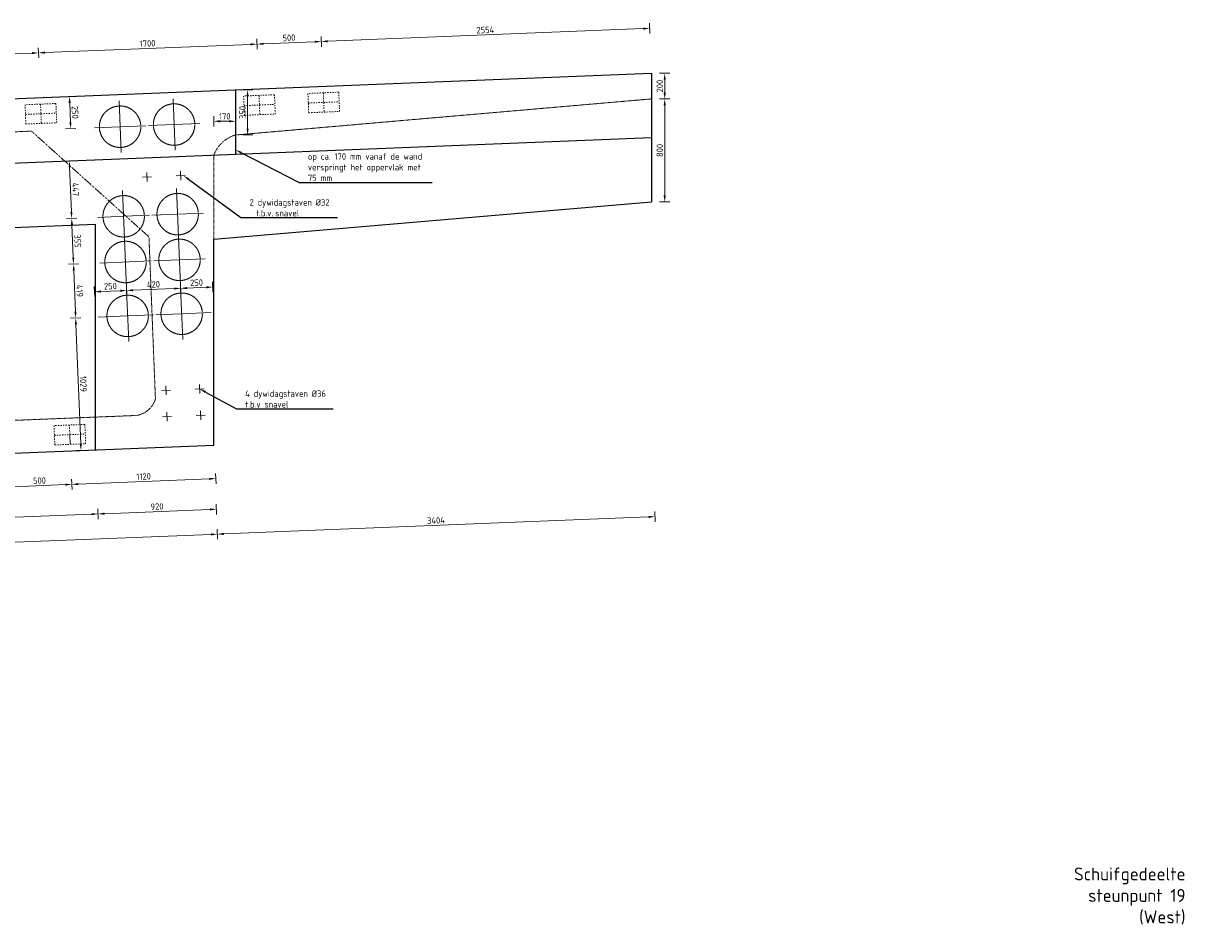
# Model space of a CAD drawing. Header units: millimetres. Extents: x -8028558 to 327273, y -63352 to 83293.
# Tile 133 of 195: x 151510 to 160538, y 17499 to 24518. Entities that reach past the tile are written whole.
import ezdxf
from ezdxf import colors
from ezdxf.entities.mleader import LeaderData, LeaderLine
from ezdxf.math import Vec2, Vec3

# ---------------------------------------------------------------- set-up
doc = ezdxf.new("R2010")
doc.units = ezdxf.units.MM
doc.linetypes.add('NLCS-HIDDEN', pattern=[4, 2, -2])
doc.linetypes.add('ZZ-HIDDEN-SO', pattern=[4, 2, -2])
for name, color, linetype, lineweight in [('B-CO-BC-BETONVORM-GD', 90, 'Continuous', 25), ('B-CO-BC-BETONVORM-GN', 10, 'ZZ-HIDDEN-SO', 13), ('B-CO-BC-BETONVORM-M', 7, 'Continuous', 18), ('B-CO-BC-BETONVORM_GEWAPEND-T70', 210, 'Continuous', 70), ('B-CO-BC-VOORSPANNING-GN', 190, 'NLCS-HIDDEN', 13), ('X-XX-AL-M', 7, 'Continuous', 18), ('X-XX-AL-VERWIJZING-T25', 7, 'Continuous', 25)]:
    doc.layers.add(name, color=color, linetype=linetype, lineweight=lineweight)
doc.styles.add('NLCS-ISO-MM20-T25', font='NLCS-ISO.ttf', dxfattribs={"height": 50})
doc.styles.add('NLCS-ISO-MM20-T50', font='NLCS-ISO.ttf', dxfattribs={"height": 100})
doc.dimstyles.new('NLCS-MM20-T25-PIJL_L0_H4', dxfattribs={"dimscale": 20, "dimtxt": 2.5, "dimasz": 2.5, "dimexe": 2, "dimexo": 2, "dimgap": 0.7, "dimtad": 1, "dimdec": 0, "dimzin": 0, "dimdsep": 46, "dimtxsty": 'NLCS-ISO-MM20-T25', "dimcen": 0, "dimdle": 2, "dimclrd": 256, "dimclre": 256, "dimclrt": 256, "dimadec": 4, "dimazin": 0, "dimtfac": 1, "dimtdec": 3, "dimtofl": 0, "dimtmove": 0, "dimatfit": 3, "dimfxl": 2, "dimfxlon": 1, "dimtfillclr": 256, "dimtolj": 1, "dimtzin": 0, "dimlwd": -1, "dimlwe": -1, "dimarcsym": 0})

# ---------------------------------------------------------------- blocks, each defined once
blk = doc.blocks.new('*D681')
at = {"layer": 'X-XX-AL-M', "transparency": 16777216}
for p, q in [((152991.4, 23716.2), (152991.4, 23796.2)), ((153111.4, 23756.2), (153041.4, 23756.2)), ((153161.4, 23716.2), (153161.4, 23796.2))]:
    blk.add_line(p, q, dxfattribs=at)
for points in [[(153041.4, 23764.6), (153041.4, 23747.9), (152991.4, 23756.2)], [(153111.4, 23764.6), (153111.4, 23747.9), (153161.4, 23756.2)]]:
    blk.add_solid(points, dxfattribs=at)
at = {"layer": 'X-XX-AL-M', "transparency": 16777216, "insert": (153076.4, 23795.2), "char_height": 50, "attachment_point": 5, "style": 'NLCS-ISO-MM20-T25'}
blk.add_mtext('\\A1;170', dxfattribs=at)
blk = doc.blocks.new('*D696')
at = {"layer": 'X-XX-AL-M', "transparency": 16777216}
for p, q in [((151130.6, 24227.9), (151127.4, 24307.8)), ((151179, 24269.9), (151578.6, 24285.9)), ((151630.2, 24247.9), (151627, 24327.8))]:
    blk.add_line(p, q, dxfattribs=at)
for points in [[(151578.3, 24294.2), (151579, 24277.5), (151628.6, 24287.9)], [(151178.6, 24278.2), (151179.3, 24261.5), (151129, 24267.9)]]:
    blk.add_solid(points, dxfattribs=at)
at = {"layer": 'X-XX-AL-M', "transparency": 16777216, "insert": (151377.2, 24316.8), "char_height": 50, "attachment_point": 5, "rotation": 2.29061, "style": 'NLCS-ISO-MM20-T25'}
blk.add_mtext('\\A1;500', dxfattribs=at)
blk = doc.blocks.new('*D697')
at = {"layer": 'X-XX-AL-M', "transparency": 16777216}
for p, q in [((153328.8, 24315.8), (153325.6, 24395.8)), ((151630.2, 24247.9), (151627, 24327.8)), ((151678.6, 24289.9), (153277.3, 24353.8))]:
    blk.add_line(p, q, dxfattribs=at)
for points in [[(151678.2, 24298.2), (151678.9, 24281.5), (151628.6, 24287.9)], [(153276.9, 24362.1), (153277.6, 24345.5), (153327.2, 24355.8)]]:
    blk.add_solid(points, dxfattribs=at)
at = {"layer": 'X-XX-AL-M', "transparency": 16777216, "insert": (152476.4, 24360.8), "char_height": 50, "attachment_point": 5, "rotation": 2.29061, "style": 'NLCS-ISO-MM20-T25'}
blk.add_mtext('\\A1;1700', dxfattribs=at)
blk = doc.blocks.new('*D698')
at = {"layer": 'X-XX-AL-M', "transparency": 16777216}
for p, q in [((153328.8, 24315.8), (153325.6, 24395.8)), ((153828.4, 24335.8), (153825.2, 24415.8)), ((153377.2, 24357.8), (153776.9, 24373.8))]:
    blk.add_line(p, q, dxfattribs=at)
for points in [[(153776.5, 24382.1), (153777.2, 24365.5), (153826.8, 24375.8)], [(153376.9, 24366.1), (153377.5, 24349.5), (153327.2, 24355.8)]]:
    blk.add_solid(points, dxfattribs=at)
at = {"layer": 'X-XX-AL-M', "transparency": 16777216, "insert": (153575.5, 24404.8), "char_height": 50, "attachment_point": 5, "rotation": 2.29061, "style": 'NLCS-ISO-MM20-T25'}
blk.add_mtext('\\A1;500', dxfattribs=at)
blk = doc.blocks.new('*D699')
at = {"layer": 'X-XX-AL-M', "transparency": 16777216}
for p, q in [((153876.8, 24377.8), (156328.8, 24475.9)), ((156380.4, 24437.9), (156377.2, 24517.8)), ((153828.4, 24335.8), (153825.2, 24415.8))]:
    blk.add_line(p, q, dxfattribs=at)
for points in [[(156328.5, 24484.2), (156329.2, 24467.5), (156378.8, 24477.9)], [(153876.5, 24386.1), (153877.1, 24369.5), (153826.8, 24375.8)]]:
    blk.add_solid(points, dxfattribs=at)
at = {"layer": 'X-XX-AL-M', "transparency": 16777216, "insert": (155101.3, 24465.8), "char_height": 50, "attachment_point": 5, "rotation": 2.29061, "style": 'NLCS-ISO-MM20-T25'}
blk.add_mtext('\\A1;2554', dxfattribs=at)
blk = doc.blocks.new('*D700')
at = {"layer": 'X-XX-AL-M', "transparency": 16777216}
for p, q in [((153214.1, 24000.2), (153294.1, 24000.2)), ((153254.1, 23699.8), (153254.1, 23950.2)), ((153214.1, 23649.8), (153294.1, 23649.8))]:
    blk.add_line(p, q, dxfattribs=at)
for points in [[(153245.8, 23950.2), (153262.5, 23950.2), (153254.1, 24000.2)], [(153245.8, 23699.8), (153262.5, 23699.8), (153254.1, 23649.8)]]:
    blk.add_solid(points, dxfattribs=at)
at = {"layer": 'X-XX-AL-M', "transparency": 16777216, "insert": (153215.1, 23825), "char_height": 50, "attachment_point": 5, "rotation": 90, "style": 'NLCS-ISO-MM20-T25'}
blk.add_mtext('\\A1;350', dxfattribs=at)
blk = doc.blocks.new('*D701')
at = {"layer": 'X-XX-AL-M', "transparency": 16777216}
for p, q in [((156456.1, 24129.5), (156536.1, 24129.5)), ((156496.1, 24079.5), (156496.1, 23979.9)), ((156456.1, 23929.9), (156536.1, 23929.9))]:
    blk.add_line(p, q, dxfattribs=at)
for points in [[(156487.8, 24079.5), (156504.5, 24079.5), (156496.1, 24129.5)], [(156487.8, 23979.9), (156504.5, 23979.9), (156496.1, 23929.9)]]:
    blk.add_solid(points, dxfattribs=at)
at = {"layer": 'X-XX-AL-M', "transparency": 16777216, "insert": (156457.1, 24029.7), "char_height": 50, "attachment_point": 5, "rotation": 90, "style": 'NLCS-ISO-MM20-T25'}
blk.add_mtext('\\A1;200', dxfattribs=at)
blk = doc.blocks.new('*D702')
at = {"layer": 'X-XX-AL-M', "transparency": 16777216}
for p, q in [((156456.1, 23929.9), (156536.1, 23929.9)), ((156496.1, 23879.9), (156496.1, 23179.9)), ((156456.1, 23129.9), (156536.1, 23129.9))]:
    blk.add_line(p, q, dxfattribs=at)
for points in [[(156487.8, 23879.9), (156504.5, 23879.9), (156496.1, 23929.9)], [(156487.8, 23179.9), (156504.5, 23179.9), (156496.1, 23129.9)]]:
    blk.add_solid(points, dxfattribs=at)
at = {"layer": 'X-XX-AL-M', "transparency": 16777216, "insert": (156457.1, 23529.9), "char_height": 50, "attachment_point": 5, "rotation": 90, "style": 'NLCS-ISO-MM20-T25'}
blk.add_mtext('\\A1;800', dxfattribs=at)
blk = doc.blocks.new('*D704')
at = {"layer": 'X-XX-AL-M', "transparency": 16777216}
for p, q in [((151941.1, 22648.4), (151861.1, 22645.2)), ((151915.9, 22278), (151903.1, 22596.8)), ((151957.8, 22229.7), (151877.9, 22226.5))]:
    blk.add_line(p, q, dxfattribs=at)
for points in [[(151911.4, 22597.1), (151894.8, 22596.5), (151901.1, 22646.8)], [(151924.2, 22278.4), (151907.5, 22277.7), (151917.9, 22228.1)]]:
    blk.add_solid(points, dxfattribs=at)
at = {"layer": 'X-XX-AL-M', "transparency": 16777216, "insert": (151948.5, 22439), "char_height": 50, "attachment_point": 5, "rotation": 272.29061, "style": 'NLCS-ISO-MM20-T25'}
blk.add_mtext('\\A1;419', dxfattribs=at)
blk = doc.blocks.new('*D705')
at = {"layer": 'X-XX-AL-M', "transparency": 16777216}
for p, q in [((151957.8, 22229.7), (151877.9, 22226.5)), ((151919.9, 22178.1), (151957, 21249.9)), ((151999, 21201.5), (151919, 21198.3))]:
    blk.add_line(p, q, dxfattribs=at)
for points in [[(151928.2, 22178.5), (151911.5, 22177.8), (151917.9, 22228.1)], [(151965.3, 21250.2), (151948.7, 21249.5), (151959, 21199.9)]]:
    blk.add_solid(points, dxfattribs=at)
at = {"layer": 'X-XX-AL-M', "transparency": 16777216, "insert": (151977.4, 21715.6), "char_height": 50, "attachment_point": 5, "rotation": 272.29061, "style": 'NLCS-ISO-MM20-T25'}
blk.add_mtext('\\A1;1029', dxfattribs=at)
blk = doc.blocks.new('*D706')
at = {"layer": 'X-XX-AL-M', "transparency": 16777216}
for p, q in [((151926.9, 23003.4), (151846.9, 23000.2)), ((151899.1, 22696.7), (151888.9, 22951.8)), ((151941.1, 22648.4), (151861.1, 22645.2))]:
    blk.add_line(p, q, dxfattribs=at)
for points in [[(151897.2, 22952.2), (151880.6, 22951.5), (151886.9, 23001.8)], [(151907.4, 22697), (151890.8, 22696.4), (151901.1, 22646.8)]]:
    blk.add_solid(points, dxfattribs=at)
at = {"layer": 'X-XX-AL-M', "transparency": 16777216, "insert": (151933, 22825.8), "char_height": 50, "attachment_point": 5, "rotation": 272.29061, "style": 'NLCS-ISO-MM20-T25'}
blk.add_mtext('\\A1;355', dxfattribs=at)
blk = doc.blocks.new('*D707')
at = {"layer": 'X-XX-AL-M', "transparency": 16777216}
for p, q in [((151909, 23450), (151829.1, 23446.8)), ((151884.9, 23051.7), (151871, 23398.5)), ((151926.9, 23003.4), (151846.9, 23000.2))]:
    blk.add_line(p, q, dxfattribs=at)
for points in [[(151879.4, 23398.8), (151862.7, 23398.1), (151869, 23448.4)], [(151893.2, 23052.1), (151876.6, 23051.4), (151886.9, 23001.8)]]:
    blk.add_solid(points, dxfattribs=at)
at = {"layer": 'X-XX-AL-M', "transparency": 16777216, "insert": (151917, 23226.7), "char_height": 50, "attachment_point": 5, "rotation": 272.29061, "style": 'NLCS-ISO-MM20-T25'}
blk.add_mtext('\\A1;447', dxfattribs=at)
blk = doc.blocks.new('*D708')
at = {"layer": 'X-XX-AL-M', "transparency": 16777216}
for p, q in [((151909, 23950.1), (151829.1, 23946.9)), ((151877.1, 23748.7), (151871.1, 23898.6)), ((151919, 23700.3), (151839.1, 23697.1))]:
    blk.add_line(p, q, dxfattribs=at)
for points in [[(151879.4, 23898.9), (151862.7, 23898.2), (151869.1, 23948.5)], [(151885.4, 23749), (151868.7, 23748.3), (151879.1, 23698.7)]]:
    blk.add_solid(points, dxfattribs=at)
at = {"layer": 'X-XX-AL-M', "transparency": 16777216, "insert": (151913, 23825.2), "char_height": 50, "attachment_point": 5, "rotation": 272.29061, "style": 'NLCS-ISO-MM20-T25'}
blk.add_mtext('\\A1;250', dxfattribs=at)
blk = doc.blocks.new('*D710')
at = {"layer": 'X-XX-AL-M', "transparency": 16777216}
for p, q in [((153017.5, 20588.6), (153020.7, 20508.7)), ((139554, 20010), (152969.2, 20546.7)), ((139502.4, 20048), (139505.6, 19968.1))]:
    blk.add_line(p, q, dxfattribs=at)
for points in [[(152968.8, 20555), (152969.5, 20538.3), (153019.1, 20548.7)], [(139553.6, 20018.4), (139554.3, 20001.7), (139504, 20008)]]:
    blk.add_solid(points, dxfattribs=at)
at = {"layer": 'X-XX-AL-M', "transparency": 16777216, "insert": (146260, 20317.3), "char_height": 50, "attachment_point": 5, "rotation": 2.29061, "style": 'NLCS-ISO-MM20-T25'}
blk.add_mtext('\\A1;13526', dxfattribs=at)
blk = doc.blocks.new('*D711')
at = {"layer": 'X-XX-AL-M', "transparency": 16777216}
for p, q in [((153069.1, 20550.7), (156370.5, 20682.7)), ((156418.8, 20724.7), (156422, 20644.7)), ((153017.5, 20588.6), (153020.7, 20508.7))]:
    blk.add_line(p, q, dxfattribs=at)
for points in [[(156370.1, 20691), (156370.8, 20674.4), (156420.4, 20684.7)], [(153068.8, 20559), (153069.4, 20542.3), (153019.1, 20548.7)]]:
    blk.add_solid(points, dxfattribs=at)
at = {"layer": 'X-XX-AL-M', "transparency": 16777216, "insert": (154718.2, 20655.6), "char_height": 50, "attachment_point": 5, "rotation": 2.29061, "style": 'NLCS-ISO-MM20-T25'}
blk.add_mtext('\\A1;3404', dxfattribs=at)
blk = doc.blocks.new('*D712')
at = {"layer": 'X-XX-AL-M', "transparency": 16777216}
for p, q in [((147008.2, 20502.6), (152042.2, 20703.9)), ((152090.5, 20745.9), (152093.7, 20666)), ((146956.6, 20540.6), (146959.8, 20460.6))]:
    blk.add_line(p, q, dxfattribs=at)
for points in [[(152041.8, 20712.3), (152042.5, 20695.6), (152092.1, 20705.9)], [(147007.9, 20510.9), (147008.5, 20494.3), (146958.2, 20500.6)]]:
    blk.add_solid(points, dxfattribs=at)
at = {"layer": 'X-XX-AL-M', "transparency": 16777216, "insert": (149599, 20645.2), "char_height": 50, "attachment_point": 5, "rotation": 2.29061, "style": 'NLCS-ISO-MM20-T25'}
blk.add_mtext('\\A1;5138', dxfattribs=at)
blk = doc.blocks.new('*D713')
at = {"layer": 'X-XX-AL-M', "transparency": 16777216}
for p, q in [((153009.8, 20782.7), (153013, 20702.7)), ((152090.5, 20745.9), (152093.7, 20666)), ((152142.1, 20707.9), (152961.4, 20740.7))]:
    blk.add_line(p, q, dxfattribs=at)
for points in [[(152141.7, 20716.3), (152142.4, 20699.6), (152092.1, 20705.9)], [(152961.1, 20749), (152961.8, 20732.4), (153011.4, 20742.7)]]:
    blk.add_solid(points, dxfattribs=at)
at = {"layer": 'X-XX-AL-M', "transparency": 16777216, "insert": (152550.2, 20763.3), "char_height": 50, "attachment_point": 5, "rotation": 2.29061, "style": 'NLCS-ISO-MM20-T25'}
blk.add_mtext('\\A1;920', dxfattribs=at)
blk = doc.blocks.new('*D717')
at = {"layer": 'X-XX-AL-M', "transparency": 16777216}
for p, q in [((152315.5, 22401.5), (152312.3, 22481.5)), ((152735.2, 22418.3), (152732, 22498.2)), ((152363.9, 22443.5), (152683.6, 22456.3))]:
    blk.add_line(p, q, dxfattribs=at)
for points in [[(152363.6, 22451.8), (152364.2, 22435.2), (152313.9, 22441.5)], [(152683.3, 22464.6), (152684, 22447.9), (152733.6, 22458.3)]]:
    blk.add_solid(points, dxfattribs=at)
at = {"layer": 'X-XX-AL-M', "transparency": 16777216, "insert": (152522.2, 22488.8), "char_height": 50, "attachment_point": 5, "rotation": 2.29061, "style": 'NLCS-ISO-MM20-T25'}
blk.add_mtext('\\A1;420', dxfattribs=at)
blk = doc.blocks.new('*D718')
at = {"layer": 'X-XX-AL-M', "transparency": 16777216}
for p, q in [((152315.5, 22401.5), (152312.3, 22481.5)), ((152065.9, 22391.5), (152062.7, 22471.5)), ((152264, 22439.5), (152114.2, 22433.5))]:
    blk.add_line(p, q, dxfattribs=at)
for points in [[(152113.9, 22441.8), (152114.6, 22425.2), (152064.3, 22431.5)], [(152263.6, 22447.8), (152264.3, 22431.2), (152313.9, 22441.5)]]:
    blk.add_solid(points, dxfattribs=at)
at = {"layer": 'X-XX-AL-M', "transparency": 16777216, "insert": (152187.6, 22475.5), "char_height": 50, "attachment_point": 5, "rotation": 2.29061, "style": 'NLCS-ISO-MM20-T25'}
blk.add_mtext('\\A1;250', dxfattribs=at)
blk = doc.blocks.new('*D719')
at = {"layer": 'X-XX-AL-M', "transparency": 16777216}
for p, q in [((152735.2, 22418.3), (152732, 22498.2)), ((152985.1, 22428.3), (152982, 22508.2)), ((152783.6, 22460.3), (152933.6, 22466.3))]:
    blk.add_line(p, q, dxfattribs=at)
for points in [[(152783.2, 22468.6), (152783.9, 22451.9), (152733.6, 22458.3)], [(152933.3, 22474.6), (152933.9, 22457.9), (152983.6, 22468.3)]]:
    blk.add_solid(points, dxfattribs=at)
at = {"layer": 'X-XX-AL-M', "transparency": 16777216, "insert": (152857, 22502.2), "char_height": 50, "attachment_point": 5, "rotation": 2.29061, "style": 'NLCS-ISO-MM20-T25'}
blk.add_mtext('\\A1;250', dxfattribs=at)
blk = doc.blocks.new('*D741')
at = {"layer": 'X-XX-AL-M', "transparency": 16777216}
for p, q in [((151386.6, 20955.5), (151389.8, 20875.6)), ((151886.2, 20975.5), (151889.4, 20895.6)), ((151438.1, 20917.6), (151837.8, 20933.6))]:
    blk.add_line(p, q, dxfattribs=at)
for points in [[(151437.8, 20925.9), (151438.5, 20909.2), (151388.2, 20915.6)], [(151837.5, 20941.9), (151838.2, 20925.2), (151887.8, 20935.6)]]:
    blk.add_solid(points, dxfattribs=at)
at = {"layer": 'X-XX-AL-M', "transparency": 16777216, "insert": (151636.4, 20964.5), "char_height": 50, "attachment_point": 5, "rotation": 2.29061, "style": 'NLCS-ISO-MM20-T25'}
blk.add_mtext('\\A1;500', dxfattribs=at)
blk = doc.blocks.new('*D742')
at = {"layer": 'X-XX-AL-M', "transparency": 16777216}
for p, q in [((151886.2, 20975.5), (151889.4, 20895.6)), ((151937.7, 20937.5), (152956.9, 20978.3)), ((153005.3, 21020.3), (153008.5, 20940.3))]:
    blk.add_line(p, q, dxfattribs=at)
for points in [[(151937.4, 20945.9), (151938.1, 20929.2), (151887.8, 20935.6)], [(152956.6, 20986.6), (152957.3, 20970), (153006.9, 20980.3)]]:
    blk.add_solid(points, dxfattribs=at)
at = {"layer": 'X-XX-AL-M', "transparency": 16777216, "insert": (152445.8, 20996.9), "char_height": 50, "attachment_point": 5, "rotation": 2.29061, "style": 'NLCS-ISO-MM20-T25'}
blk.add_mtext('\\A1;1120', dxfattribs=at)

msp = doc.modelspace()

# ---------------------------------------------------------------- linework, layer by layer
at = {"layer": 'B-CO-BC-BETONVORM-GD', "ltscale": 500, "flags": 128}
for points in [[(136633.5, 23339.1), (156392.7, 24129.5)], [(156392.7, 24129.5), (156392.7, 23129.9)], [(153161.4, 23500.1), (153161.4, 24000.2)], [(137068.2, 22856.4), (156392.7, 23629.4)], [(152991.4, 22841.3), (156392.7, 23129.9)], [(146868.3, 22748), (152072.2, 22956.2)], [(152072.2, 21204.4), (152072.2, 22956.2)], [(152991.4, 21241.2), (152991.4, 22841.3)], [(145711.8, 20950), (152991.4, 21241.2)]]:
    msp.add_lwpolyline(points, dxfattribs=at)
at = {"layer": 'B-CO-BC-BETONVORM-GN', "flags": 128}
for points in [[(156392.7, 23929.9), (153161.4, 23649.8)], [(152991.4, 22841.3), (152991.4, 23493.3)]]:
    msp.add_lwpolyline(points, dxfattribs=at)
at = {"layer": 'B-CO-BC-BETONVORM-GN'}
msp.add_lwpolyline([(146398.8, 22575.6), (146447.2, 21364.7, 0.222947), (146719.9, 21244), (152387.1, 21470.7, 0.297941), (152537.6, 21599.9), (152487.3, 22858.4), (151574.3, 23679.5), (147332.2, 23509.8), (146401, 22577.8)], format="xyb", dxfattribs=at)
at = {"layer": 'B-CO-BC-BETONVORM-GN', "flags": 128}
msp.add_lwpolyline([(153161.4, 23649.8, 0.238463), (152991.4, 23493.3)], format="xyb", dxfattribs=at)
at = {"layer": 'B-CO-BC-BETONVORM-M', "ltscale": 500, "flags": 128}
for points in [[(152506.4, 23325.7), (152436.4, 23322.9)], [(152470, 23359.2), (152472.8, 23289.3)], [(152769.4, 23336.2), (152699.5, 23333.4)], [(152733, 23369.8), (152735.8, 23299.8)], [(152654, 21667.6), (152584.1, 21664.8)], [(152617.7, 21701.2), (152620.5, 21631.3)], [(152917.1, 21678.2), (152847.1, 21675.4)], [(152880.7, 21711.7), (152883.5, 21641.8)], [(152625.9, 21495.8), (152628.7, 21425.9)], [(152888.9, 21506.3), (152891.7, 21436.4)], [(152662.2, 21462.2), (152592.3, 21459.4)], [(152925.3, 21472.8), (152855.3, 21470)], [(151872.3, 21321.5), (151875.3, 21246.6)]]:
    msp.add_lwpolyline(points, dxfattribs=at)
at = {"layer": 'B-CO-BC-VOORSPANNING-GN', "ltscale": 500, "flags": 128}
for points in [[(152674.7, 23930.7), (152690.7, 23531)], [(152255, 23913.9), (152271, 23514.2)], [(152263, 23714.1), (152063.2, 23706.1)], [(152263, 23714.1), (152462.9, 23722.1)], [(152882.5, 23738.8), (152482.9, 23722.9)], [(152282.9, 23217.8), (152313.1, 22463.1)], [(152702.6, 23234.6), (152732.7, 22479.9)], [(152290.9, 23017.9), (152490.7, 23025.9)], [(152910.4, 23042.7), (152510.7, 23026.7)], [(152290.9, 23017.9), (152091, 23010)], [(152504.9, 22670.9), (152105.2, 22654.9)], [(152724.7, 22679.7), (152524.9, 22671.7)], [(152724.7, 22679.7), (152924.6, 22687.7)], [(152313.8, 22444.1), (152329.8, 22044.4)], [(152733.5, 22460.9), (152749.5, 22061.2)], [(152321.8, 22244.2), (152092.2, 22235.1)], [(152321.8, 22244.2), (152521.7, 22252.2)], [(152741.5, 22261), (152541.7, 22253)], [(152741.5, 22261), (152971.5, 22270.2)]]:
    msp.add_lwpolyline(points, dxfattribs=at)
at = {"layer": 'B-CO-BC-VOORSPANNING-GN', "ltscale": 5, "flags": 128}
for points in [[(153463.1, 23962.2), (153223.3, 23952.6)], [(153223.3, 23952.6), (153229.3, 23802.8)], [(153343.2, 23957.4), (153346.2, 23882.5)], [(153469.1, 23812.4), (153463.1, 23962.2)], [(153962.7, 23982.2), (153722.9, 23972.6)], [(153722.9, 23972.6), (153728.9, 23822.7)], [(153842.8, 23977.4), (153845.8, 23902.5)], [(153968.7, 23832.3), (153962.7, 23982.2)], [(151764.4, 23894.3), (151524.6, 23884.7)], [(151524.6, 23884.7), (151530.6, 23734.8)], [(151644.5, 23889.5), (151647.5, 23814.5)], [(151770.4, 23744.4), (151764.4, 23894.3)], [(153226.3, 23877.7), (153466.1, 23887.3)], [(153346.2, 23882.5), (153349.2, 23807.6)], [(153725.9, 23897.7), (153965.7, 23907.3)], [(153845.8, 23902.5), (153848.8, 23827.5)], [(151527.6, 23809.8), (151767.4, 23819.3)], [(151530.6, 23734.8), (151770.4, 23744.4)], [(151647.5, 23814.5), (151650.5, 23739.6)], [(153229.3, 23802.8), (153469.1, 23812.4)], [(153728.9, 23822.7), (153968.7, 23832.3)], [(151869.4, 21396.5), (151872.3, 21321.5)], [(151752.4, 21316.7), (151992.3, 21326.3)]]:
    msp.add_lwpolyline(points, dxfattribs=at)
at = {"layer": 'B-CO-BC-VOORSPANNING-GN', "ltscale": 5}
msp.add_lwpolyline([(151749.4, 21391.7), (151755.4, 21241.8), (151995.2, 21251.4), (151989.3, 21401.3)], close=True, dxfattribs=at)
at = {"layer": 'B-CO-BC-VOORSPANNING-GN', "ltscale": 500}
for centre in [(152263, 23714.1), (152682.7, 23730.9), (152290.9, 23017.9), (152710.5, 23034.7), (152305.1, 22662.9), (152724.7, 22679.7), (152321.8, 22244.2), (152741.5, 22261)]:
    msp.add_circle(centre, 161, dxfattribs=at)

# ---------------------------------------------------------------- texts
at = {"layer": 'B-CO-BC-BETONVORM_GEWAPEND-T70', "ltscale": 500, "insert": (160543.8, 17958.9), "char_height": 100, "attachment_point": 3, "style": 'NLCS-ISO-MM20-T50'}
msp.add_mtext_dynamic_manual_height_columns('Schuifgedeelte steunpunt 19 (West)', width=1070.171, gutter_width=35, heights=[0], dxfattribs=at)

# ---------------------------------------------------------------- dimensions: what is measured, and where the dimension line sits
at = {"layer": 'X-XX-AL-M'}
for base, p1, p2, angle, picture, middle in [((156378.8, 24477.9), (153845.8, 23902.5), (156392.7, 24129.5), 182.29061, '*D699', (155101.3, 24465.8)), ((153327.2, 24355.8), (151647.5, 23814.5), (153346.2, 23882.5), 182.29061, '*D697', (152476.4, 24360.8)), ((153826.8, 24375.8), (153346.2, 23882.5), (153845.8, 23902.5), 182.29061, '*D698', (153575.5, 24404.8)), ((151628.6, 24287.9), (151147.9, 23794.6), (151647.5, 23814.5), 182.29061, '*D696', (151377.2, 24316.8)), ((156496.1, 23929.9), (156392.7, 24129.5), (156392.7, 23929.9), 90, '*D701', (156457.1, 24029.7)), ((151869.1, 23948.5), (152263, 23714.1), (152283, 23965.1), 272.29061, '*D708', (151913, 23825.2)), ((153254.1, 24000.2), (153161.4, 23649.8), (153161.4, 24000.2), 90, '*D700', (153215.1, 23825)), ((156496.1, 23129.9), (156392.7, 23929.9), (156392.7, 23129.9), 90, '*D702', (156457.1, 23529.9)), ((151869, 23448.4), (152290.9, 23017.9), (153011.4, 23494.1), 272.29061, '*D707', (151917, 23226.7)), ((151886.9, 23001.8), (152724.7, 22679.7), (152290.9, 23017.9), 272.29061, '*D706', (151933, 22825.8)), ((152064.3, 22431.5), (152321.8, 22244.2), (152072.2, 22234.3), 182.29061, '*D718', (152187.6, 22475.5)), ((152983.6, 22468.3), (152741.5, 22261), (152991.4, 22271), 182.29061, '*D719', (152857, 22502.2)), ((151959, 21199.9), (152741.5, 22261), (152072.2, 21204.4), 272.29061, '*D705', (151977.4, 21715.6)), ((151887.8, 20935.6), (151372.7, 21301.6), (151872.3, 21321.5), 182.29061, '*D741', (151636.4, 20964.5)), ((153006.9, 20980.3), (151872.3, 21321.5), (152991.4, 21366.3), 182.29061, '*D742', (152445.8, 20996.9)), ((156420.4, 20684.7), (152991.4, 21241.2), (156392.7, 21377.3), 182.29061, '*D711', (154718.2, 20655.6)), ((153019.1, 20548.7), (139476.3, 20701.6), (152991.4, 21241.2), 182.29061, '*D710', (146260, 20317.3)), ((153011.4, 20742.7), (152072.2, 21204.4), (152991.4, 21241.2), 182.29061, '*D713', (152550.2, 20763.3))]:
    dim = msp.add_linear_dim(base=base, p1=p1, p2=p2, angle=angle, dimstyle='NLCS-MM20-T25-PIJL_L0_H4', dxfattribs=at)
    dim.commit()
    dim.dimension.update_dxf_attribs({"geometry": picture, "text_midpoint": middle})
dim = msp.add_linear_dim(base=(152991.4, 23756.2), p1=(153161.4, 23500.1), p2=(152991.4, 23493.3), dimstyle='NLCS-MM20-T25-PIJL_L0_H4', dxfattribs=at)
dim.commit()
dim.dimension.update_dxf_attribs({"geometry": '*D681', "text_midpoint": (153076.4, 23795.2)})
for p1, p2, distance, picture, middle in [((152741.5, 22261), (152724.7, 22679.7), 824.3, '*D704', (151948.5, 22439)), ((152321.8, 22244.2), (152741.5, 22261), 197.4, '*D717', (152522.2, 22488.8))]:
    dim = msp.add_aligned_dim(p1=p1, p2=p2, distance=distance, dimstyle='NLCS-MM20-T25-PIJL_L0_H4', dxfattribs=at)
    dim.commit()
    dim.dimension.update_dxf_attribs({"geometry": picture, "text_midpoint": middle})
dim = msp.add_linear_dim(base=(152092.1, 20705.9), p1=(146938.3, 20999.1), p2=(152072.2, 21204.4), angle=2.29061, dimstyle='NLCS-MM20-T25-PIJL_L0_H4', dxfattribs=at)
dim.commit()
dim.dimension.update_dxf_attribs({"geometry": '*D712', "text_midpoint": (149600.5, 20606.3), "dimtype": 161})

# ---------------------------------------------------------------- leaders
at = {"layer": 'X-XX-AL-VERWIJZING-T25'}
ml = msp.add_multileader_mtext('Standard', dxfattribs=at)
ml.set_content('op ca. 170 mm vanaf de wand \\Pverspringt het oppervlak met\\P75 mm  ', color=256, style='NLCS-ISO-MM20-T25')
ml.set_leader_properties(color=256, linetype='ByLayer', lineweight=-1)
ml.build(insert=Vec2(0, 0))
ml.multileader.update_dxf_attribs({"text_left_attachment_type": 5, "text_right_attachment_type": 5, "dogleg_length": 50, "arrow_head_size": 50})
ctx = ml.context
ctx.base_point, ctx.char_height, ctx.arrow_head_size, ctx.landing_gap_size, ctx.plane_origin = Vec3(153704.8, 23281.1), 50, 50, 18, Vec3(153118.1, 23533.9)
ctx.left_attachment, ctx.right_attachment = 5, 5
notes = []
notes.append((ctx, [(0, (1, 1, 0), (153654.8, 23281.1), (1, 0), 50, [(0, [(153161.4, 23533.9)], 0, [])])]))
ctx.mtext.insert, ctx.mtext.flow_direction = Vec3(153722.8, 23507.7), 5
ml = msp.add_multileader_mtext('Standard', dxfattribs=at)
ml.set_content('2 dywidagstaven Ø32\\P\\pxi-3,l4,t4;t.b.v.^Isnavel', color=256, style='NLCS-ISO-MM20-T25')
ml.set_leader_properties(color=256, linetype='ByLayer', lineweight=-1)
ml.build(insert=Vec2(0, 0))
ml.multileader.update_dxf_attribs({"text_left_attachment_type": 5, "text_right_attachment_type": 5, "dogleg_length": 50, "arrow_head_size": 50})
ctx = ml.context
ctx.base_point, ctx.char_height, ctx.arrow_head_size, ctx.landing_gap_size, ctx.plane_origin = Vec3(153251, 23007.7), 50, 50, 18, Vec3(152754.4, 23335.6)
ctx.left_attachment, ctx.right_attachment = 5, 5
notes.append((ctx, [(0, (1, 1, 0), (153201, 23007.7), (1, 0), 50, [(0, [(152754.4, 23335.6)], 0, [])])]))
ctx.mtext.insert, ctx.mtext.flow_direction = Vec3(153269, 23151), 5
ml = msp.add_multileader_mtext('Standard', dxfattribs=at)
ml.set_content('4 dywidagstaven Ø36\\Pt.b.v snavel', color=256, style='NLCS-ISO-MM20-T25')
ml.set_leader_properties(color=256, linetype='ByLayer', lineweight=-1)
ml.build(insert=Vec2(0, 0))
ml.multileader.update_dxf_attribs({"text_left_attachment_type": 5, "text_right_attachment_type": 5, "dogleg_length": 50, "arrow_head_size": 50})
ctx = ml.context
ctx.base_point, ctx.char_height, ctx.arrow_head_size, ctx.landing_gap_size, ctx.plane_origin = Vec3(153216.9, 21522.2), 50, 50, 18, Vec3(152902.1, 21677.6)
ctx.left_attachment, ctx.right_attachment = 5, 5
notes.append((ctx, [(0, (1, 1, 0), (153166.9, 21522.2), (1, 0), 50, [(0, [(152882.1, 21676.8)], 0, [])])]))
ctx.mtext.insert, ctx.mtext.flow_direction = Vec3(153234.9, 21665.5), 5
for ctx, leaders in notes:
    for number, flags, end, landing, length, lines in leaders:
        leader = LeaderData()
        leader.index, (leader.has_last_leader_line, leader.has_dogleg_vector, leader.attachment_direction) = number, flags
        leader.last_leader_point, leader.dogleg_vector, leader.dogleg_length = Vec3(end), Vec3(landing), length
        for number, points, colour, breaks in lines:
            line = LeaderLine()
            line.index, line.vertices, line.color, line.breaks = number, Vec3.list(points), colors.encode_raw_color(colour), breaks
            leader.lines.append(line)
        ctx.leaders.append(leader)

doc.saveas('drawing.dxf')
